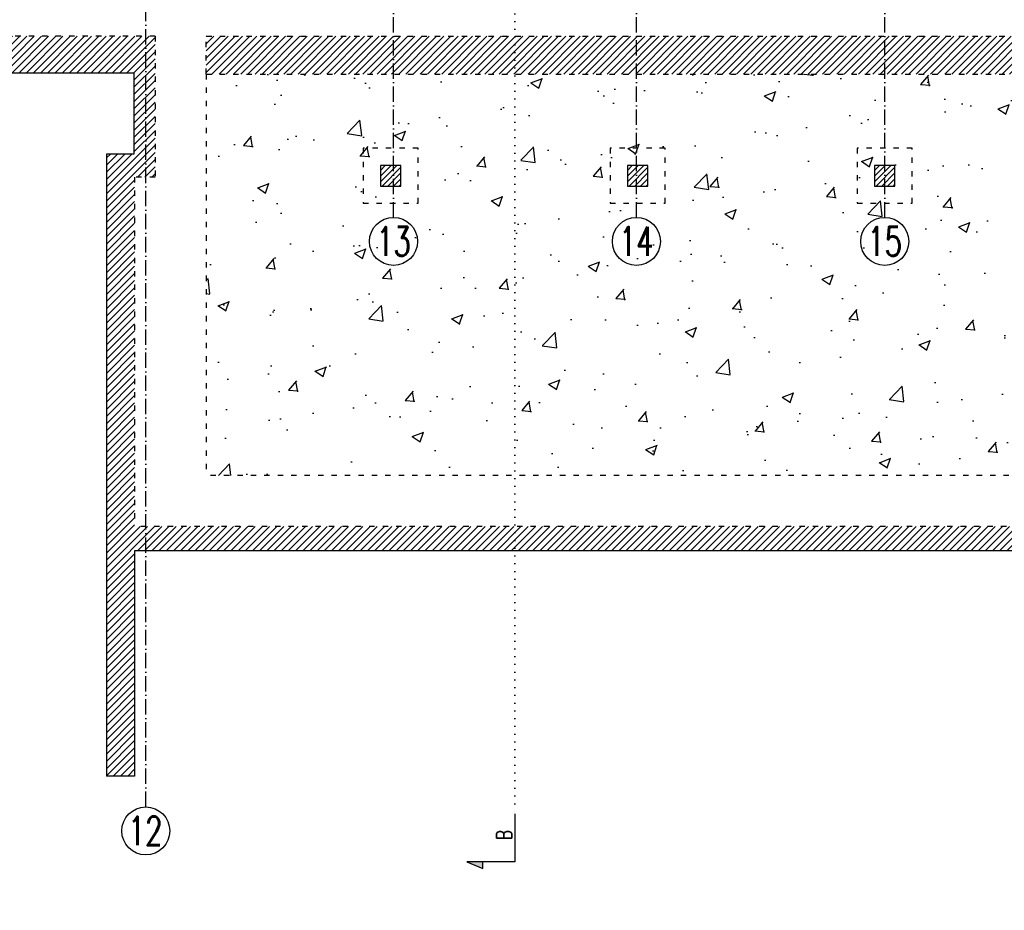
# Model space of a CAD drawing. Header units: millimetres. Extents: x 167273 to 188273, y -125105 to -88145.
# Tile 204 of 210: x 175565 to 177103, y -93394 to -92003. Entities that reach past the tile are written whole.
import ezdxf

# ---------------------------------------------------------------- set-up
doc = ezdxf.new("R2010")
doc.units = ezdxf.units.MM
for name, pattern in [('ACAD_ISO03W100', [30, 12, -18]), ('ACAD_ISO07W100', [3, 0, -3]), ('ACAD_ISO10W100', [18, 12, -3, 0, -3])]:
    doc.linetypes.add(name, pattern=pattern)
doc.layers.add('!_zakres_biblioteka', color=7, linetype='Continuous', true_color=0x00b800)
for name, color, linetype in [('a-op_text', 9, 'Continuous'), ('a-osie', 1, 'ACAD_ISO10W100'), ('a-poziomy', 9, 'Continuous'), ('b-przerywana1', 9, 'ACAD_ISO03W100'), ('b-przerywana2', 2, 'ACAD_ISO03W100'), ('b-ściany', 2, 'Continuous'), ('h-hatch', 8, 'Continuous')]:
    doc.layers.add(name, color=color, linetype=linetype)
doc.styles.add('PPAB_100', font='romans.shx', dxfattribs={"width": 0.7, "height": 12})
pattern_1 = [(45, (0, -5000), (-5.61266008, 5.61266008), [])]

msp = doc.modelspace()

# ---------------------------------------------------------------- hatches: boundary and pattern name
at = {"layer": 'a-poziomy', "ltscale": 0.5}
msp.add_hatch(color=256, dxfattribs=at).paths.add_polyline_path([(176288.37, -93328.89), (176263.37, -93318.89), (176288.37, -93318.89)])
at = {"layer": 'h-hatch'}
h = msp.add_hatch(dxfattribs=at)
h.set_pattern_fill('ANSI31', color=256, scale=2.5, style=0)
h.set_pattern_definition(pattern_1)
h.paths.add_polyline_path([(179254.44, -91524.89), (179211.44, -91524.89), (179211.44, -91747.89), (179185.44, -91747.89), (179185.44, -91772.89), (178861.44, -91772.89), (178861.44, -91747.89), (178835.44, -91747.89), (178835.44, -91772.89), (178555.44, -91772.89), (178555.44, -91804.89), (179211.44, -91804.89), (179211.44, -92028.89), (177274.44, -92028.89), (177274.44, -92794.89), (175744.44, -92794.89), (175744.44, -92248.89), (175776.44, -92248.89), (175776.44, -92028.89), (175328.24, -92028.89), (175328.24, -92085.89), (175743.44, -92085.89), (175743.44, -92212.89), (175700.44, -92212.89), (175700.44, -93184.89), (175744.44, -93184.89), (175744.44, -92832.89), (177316.44, -92832.89), (177316.44, -92087.89), (178055.44, -92087.89), (178055.44, -92261.89), (178095.82, -92261.89), (178221.98, -93037.01), (178259.49, -93030.9), (178128.95, -92228.89), (178088.44, -92228.89), (178088.44, -92087.89), (179254.44, -92087.89), (179254.44, -92064.89)])
h = msp.add_hatch(dxfattribs=at)
h.set_pattern_fill('ANSI31', color=256, scale=2.5, style=0)
h.set_pattern_definition(pattern_1)
h.paths.add_polyline_path([(176148.94, -92028.89), (175856.44, -92028.89), (175856.44, -92087.89), (176148.94, -92087.89)])
h.paths.add_polyline_path([(176528.44, -92028.89), (176148.94, -92028.89), (176148.94, -92087.89), (176528.44, -92087.89)])
h.paths.add_polyline_path([(176916.44, -92028.89), (176528.44, -92028.89), (176528.44, -92087.89), (176916.44, -92087.89)])
h.paths.add_polyline_path([(177194.44, -92028.89), (176916.44, -92028.89), (176916.44, -92087.89), (177194.44, -92087.89)])
at = {"layer": 'h-hatch', "ltscale": 0.5}
h = msp.add_hatch(dxfattribs=at)
h.set_pattern_fill('AR-CONC', color=256, style=0)
h.set_pattern_definition([(50, (15000, -5000), (182.18467, -15.93909), [19.05, -209.55]), (355, (15000, -5000), (-35.24283, 191.05664), [15.24, -167.64]), (100.451, (15015.18, -5001.33), (146.9425, 175.11669), [16.19, -178.09]), (46.1842, (15000, -4949.2), (271.07904, -42.04233), [28.575, -314.325]), (96.6356, (15022.6, -4952.7), (237.40423, 247.42556), [24.285, -267.135]), (351.184, (15000, -4949.2), (237.4046, 247.4251), [22.86, -251.46]), (21, (15025.4, -4961.9), (151.61488, -102.26552), [19.05, -209.55]), (326, (15025.4, -4961.9), (61.80203, 184.18797), [15.24, -167.64]), (71.4514, (15038.03, -4970.42), (213.41649, 81.92286), [16.19, -178.09]), (37.5, (15000, -5000), (3.088603, 84.55504), [0, -165.608, 0, -170.18, 0, -168.275]), (7.5, (15000, -5000), (66.819663, 100.180575), [0, -97.028, 0, -161.798, 0, -64.135]), (327.5, (14943.36, -5000), (135.590595, -5.728744), [0, -63.5, 0, -198.12, 0, -262.89]), (317.5, (14917.96, -5000), (148.12918, 25.42649), [0, -82.55, 0, -131.572, 0, -186.69])])
h.paths.add_polyline_path([(177194.44, -92087.89), (175856.44, -92087.89), (175856.44, -92714.89), (177194.44, -92714.89)])
h.paths.add_polyline_path([(176487.44, -92289.89), (176487.44, -92203.89), (176573.44, -92203.89), (176573.44, -92289.89)], flags=16)
h.paths.add_polyline_path([(176546.44, -92262.89), (176514.44, -92262.89), (176514.44, -92230.89), (176546.44, -92230.89)], flags=0)
h.paths.add_polyline_path([(176873.44, -92289.89), (176873.44, -92203.89), (176959.44, -92203.89), (176959.44, -92289.89)], flags=16)
h.paths.add_polyline_path([(176187.44, -92289.89), (176101.44, -92289.89), (176101.44, -92203.89), (176187.44, -92203.89)], flags=0)
h.paths.add_polyline_path([(176900.44, -92262.89), (176900.44, -92230.89), (176932.44, -92230.89), (176932.44, -92262.89)], flags=0)
h.paths.add_polyline_path([(176160.44, -92262.89), (176128.44, -92262.89), (176128.44, -92230.89), (176160.44, -92230.89)], flags=0)
h.paths.add_polyline_path([(176187.44, -92203.89), (176101.44, -92203.89), (176101.44, -92289.89), (176187.44, -92289.89)], flags=16)
h.paths.add_polyline_path([(176573.44, -92203.89), (176487.44, -92203.89), (176487.44, -92289.89), (176573.44, -92289.89)], flags=0)
h.paths.add_polyline_path([(176959.44, -92203.89), (176873.44, -92203.89), (176873.44, -92289.89), (176959.44, -92289.89)], flags=0)
at = {"layer": 'h-hatch'}
h = msp.add_hatch(dxfattribs=at)
h.set_pattern_fill('ANSI31', color=256, scale=2, style=0)
h.set_pattern_definition([(45, (15000, -5000), (-4.49012806, 4.49012806), [])])
h.paths.add_polyline_path([(176128.44, -92262.89), (176160.44, -92262.89), (176160.44, -92230.89), (176128.44, -92230.89)])
h = msp.add_hatch(dxfattribs=at)
h.set_pattern_fill('ANSI31', color=256, scale=2, style=0)
h.set_pattern_definition([(45, (15386, -5000), (-4.49012806, 4.49012806), [])])
h.paths.add_polyline_path([(176514.44, -92262.89), (176546.44, -92262.89), (176546.44, -92230.89), (176514.44, -92230.89)])
h = msp.add_hatch(dxfattribs=at)
h.set_pattern_fill('ANSI31', color=256, scale=2, style=0)
h.set_pattern_definition([(45, (15772, -5000), (-4.49012806, 4.49012806), [])])
h.paths.add_polyline_path([(176900.44, -92262.89), (176932.44, -92262.89), (176932.44, -92230.89), (176900.44, -92230.89)])

# ---------------------------------------------------------------- linework, layer by layer
at = {"layer": 'a-osie', "ltscale": 2}
for p, q in [((175761.94, -93232.89), (175761.94, -91011.89)), ((176148.94, -92311.89), (176148.94, -91011.89)), ((176528.44, -92311.89), (176528.44, -91011.89)), ((176916.44, -92311.89), (176916.44, -91011.89))]:
    msp.add_line(p, q, dxfattribs=at)
at = {"layer": 'a-osie', "linetype": 'Continuous'}
for centre in [(176148.94, -92349.39), (176528.44, -92349.39), (176916.44, -92349.39), (175761.94, -93270.39)]:
    msp.add_circle(centre, 37.5, dxfattribs=at)
at = {"layer": 'a-poziomy', "linetype": 'ACAD_ISO07W100', "ltscale": 4}
msp.add_lwpolyline([(176338.37, -90892.63), (176338.37, -93243.89)], dxfattribs=at)
at = {"layer": 'a-poziomy', "ltscale": 0.5}
msp.add_lwpolyline([(176338.37, -93243.89), (176338.37, -93318.89), (176263.37, -93318.89), (176288.37, -93328.89), (176288.37, -93318.89)], dxfattribs=at)
at = {"layer": 'b-przerywana1', "ltscale": 0.7}
for p in [(175856.44, -92087.89), (177194.44, -92714.89)]:
    msp.add_line(p, (175856.44, -92714.89), dxfattribs=at)
for points in [[(176101.44, -92289.89), (176187.44, -92289.89), (176187.44, -92203.89), (176101.44, -92203.89)], [(176487.44, -92289.89), (176573.44, -92289.89), (176573.44, -92203.89), (176487.44, -92203.89)], [(176873.44, -92289.89), (176959.44, -92289.89), (176959.44, -92203.89), (176873.44, -92203.89)]]:
    msp.add_lwpolyline(points, close=True, dxfattribs=at)
at = {"layer": 'b-przerywana2', "ltscale": 0.7}
for p, q in [((175776.44, -92028.89), (173498.44, -92028.89)), ((175776.44, -92028.89), (175776.44, -92248.89)), ((175856.44, -92028.89), (177194.44, -92028.89)), ((175856.44, -92087.89), (175856.44, -92028.89)), ((175856.44, -92087.89), (177194.44, -92087.89)), ((175776.44, -92248.89), (175744.44, -92248.89)), ((175744.44, -92248.89), (175744.44, -92794.89)), ((177274.44, -92794.89), (175744.44, -92794.89))]:
    msp.add_line(p, q, dxfattribs=at)
at = {"layer": 'b-ściany'}
for p, q in [((172913.44, -92085.89), (175743.44, -92085.89)), ((175743.44, -92085.89), (175743.44, -92212.89)), ((175700.44, -92212.89), (175700.44, -93184.89)), ((175743.44, -92212.89), (175700.44, -92212.89)), ((175744.44, -92832.89), (175744.44, -93184.89)), ((177316.44, -92832.89), (175744.44, -92832.89)), ((175744.44, -93184.89), (175700.44, -93184.89))]:
    msp.add_line(p, q, dxfattribs=at)
for points in [[(176128.44, -92262.89), (176160.44, -92262.89), (176160.44, -92230.89), (176128.44, -92230.89)], [(176514.44, -92262.89), (176546.44, -92262.89), (176546.44, -92230.89), (176514.44, -92230.89)], [(176900.44, -92262.89), (176932.44, -92262.89), (176932.44, -92230.89), (176900.44, -92230.89)]]:
    msp.add_lwpolyline(points, close=True, dxfattribs=at)

# ---------------------------------------------------------------- texts
at = {"layer": '!_zakres_biblioteka', "insert": (174899.25, -92779.31), "char_height": 12, "width": 699.6019, "attachment_point": 1, "style": 'PPAB_100'}
msp.add_mtext('{\\Fromans.shx|c238;POM. -1/3\\P\\pi-30,l30,t30;-^Iczęściowe skucie istn. wylewki do poziomu płyty żelbetowej, wykonanie ściany  REI120 wydzielającej pomieszczenie, wykonanie przepustów instalacyjnych i klap ppoż;\\P-^Imontaż drzwi D2 (EI60);\\P-^Iwykonanie schodów żelbetowych do pom. wentylatorni -1/4;\\P-^Iwykonanie balustrady\\P-^Izabezpieczenie stropu tynkiem ogniochronnym do klasy REI120;\\P-^Imontaż wpustu posadzkowego z wkładką antyzapachową, \\P-^Ibruzdowanie pod lampy i gniazda, okablowanie;\\P-^Itynkowanie, malowanie stropów i ścian;\\P-^Imontaż opraw oświetleniowych i gniazd;\\P-^Imontaż pompy w studni, montaż klapy;\\P-^Iwykonanie trasy kanalizacji pod posadzką od studni z pompą do zewnętrznej studzienki kanalizacyjnej (przejście przez kanał techniczny);\\P\\pi-25.7143,l25.7143,t25.7143;-^Idemontaż i ponowny montaż kompensacji na przewodzie ciepłowniczym w celu umożliwienia transportu centrali wentylacyjnej do pom. -1/4\\P\\pi-30,l30,t30;\\P\\pi0,l0,tz;POM. -1/4\\P\\pi-30,l30,t30;-^Izabezpieczenie stropu tynkiem ogniochronnym do klasy REI120;\\P-^Iuzupełnienie tynków ścian;\\P-^Iwykonanie zabezpieczenia ppoż. istniejących słupów przez otynkowanie,\\P-^Imalowanie stropów i ścian;\\P-^Imontaż wpustu posadzkowego z wkładką antyzapachową, \\P-^Ibruzdowanie pod lampy i gniazda, okablowanie;\\P-^Imontaż opraw oświetleniowych i gniazd;\\P-^Iwykonanie przebić na czerpnię i wyrzutnię;\\P-^Imontaż czerpni i wyrzutni;\\P-^Imontaż, podłączenie i regulacja centrali wentylacyjnej z osprzętem (montaż z segmentów umożliwiających transport do pomieszczenia);\\P-^Imontaż drzwi technicznych D5, częściowe zamurowanie otworu i montaż przepustów instalacyjnych ppoż.;\\P\\pi0,l0;\\P\\ptz;POM. -1/12 i -1/6\\P\\pi-30,l30,t30;-^Iwykonanie studni na pompę, montaż pompy, montaż wpustu posadzkowego i trasy odprowadzenia do zewnętrznej studzienki kanalizacyjnej;\\P-^Izabezpieczenie stropu tynkiem ogniochronnym do klasy REI120}', dxfattribs=at)
at = {"layer": 'a-op_text', "insert": (176333.87, -93269.39), "char_height": 24, "width": 72.6119, "attachment_point": 9, "rotation": 90, "style": 'PPAB_100'}
msp.add_mtext('{\\Fromans.shx|c238;B}', dxfattribs=at)
at = {"layer": 'a-osie', "linetype": 'ACAD_ISO10W100', "char_height": 45, "width": 4405.7835, "attachment_point": 5, "style": 'PPAB_100'}
for s, insert in [('13', (176148.94, -92349.39)), ('14', (176528.44, -92349.39)), ('15', (176916.44, -92349.39)), ('12', (175760.94, -93270.39))]:
    msp.add_mtext(s, dxfattribs=dict(at, insert=insert))

doc.saveas('drawing.dxf')
